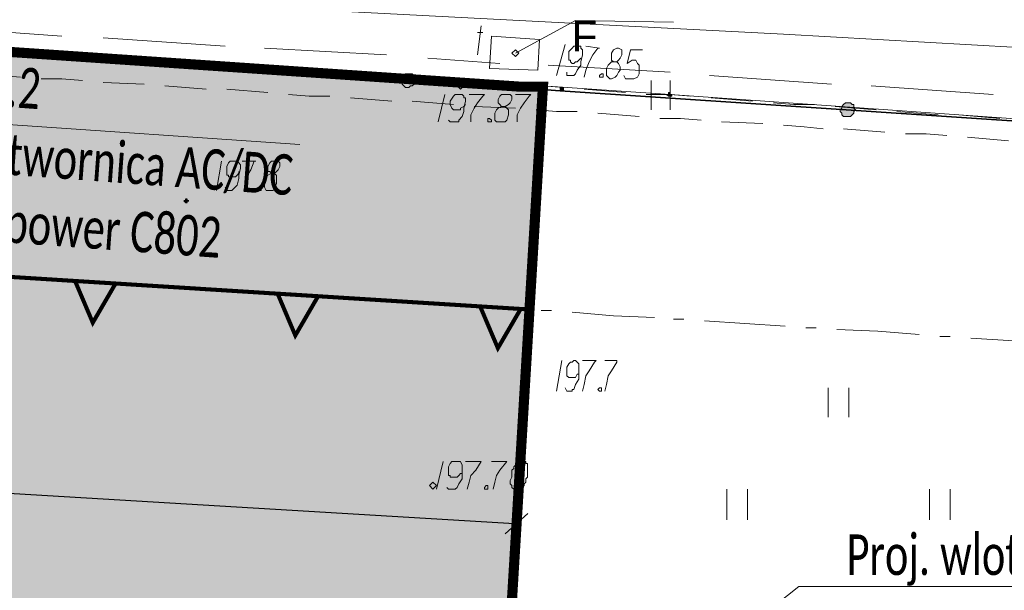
# Model space of a CAD drawing. Header units: metres. Extents: x 7431553 to 7432401, y 5544342 to 5544539.
# Tile 169 of 180: x 7432230 to 7432254, y 5544476 to 5544490. Entities that reach past the tile are written whole.
import ezdxf
from ezdxf import colors
from ezdxf.entities.mleader import LeaderData, LeaderLine
from ezdxf.lldxf.tags import DXFTag
from ezdxf.math import Vec2, Vec3

# ---------------------------------------------------------------- set-up
doc = ezdxf.new("R2010")
doc.units = ezdxf.units.M
doc.header["$MEASUREMENT"] = 0
for name, color, linetype, lineweight in [('BG-PR90-PB-PZT-PZT01_2026_04_14$0$MAPA DCP', 7, 'Continuous', 0), ('PRIMETECH_XREF', 7, 'Continuous', 5), ('PROHUBUS- OPISY WENTYLACJA', 7, 'Continuous', 13)]:
    doc.layers.add(name, color=color, linetype=linetype, lineweight=lineweight)
for name, color, linetype in [('BG-PR90-PB-PZT-PZT01_2026_04_14$0$OPISY', 7, 'Continuous'), ('BG-PR90-PB-PZT-PZT01_2026_04_14$0$Z-linie-rozgraniczajace', 216, 'Continuous'), ('BG-PR90-PB-PZT-PZT01_2026_04_14$0$Z-wymiarowanie', 43, 'Continuous'), ('BG-PR90-PB-PZT-PZT01_2026_04_14$0$Z_granica-inwestycji', 203, 'Continuous'), ('BG-PR90-PB-PZT-PZT01_2026_04_14$0$Z_granica-wlasnosci', 170, 'Continuous'), ('BG-PR90-PB-PZT-PZT01_2026_04_14$0$Z_szraf zielen', 72, 'Continuous')]:
    doc.layers.add(name, color=color, linetype=linetype)
doc.styles.add('BG-PR90-PB-PZT-PZT01_2026_04_14$0$Arial', font='arial.ttf')
doc.styles.add('BG-PR90-PB-PZT-PZT01_2026_04_14$0$Standard', font='txt')
doc.styles.add('DYN_DIM', font='ARIAL.TTF')
tags = doc.linetypes.add('BG-PR90-PB-PZT-PZT01_2026_04_14$0$DASHED', pattern=[0.75, 0.5, -0.25]).pattern_tags.tags
tags[6:7] = [DXFTag(74, 4), DXFTag(75, 0), DXFTag(340, '0'), DXFTag(46, 1.0), DXFTag(50, 0.0), DXFTag(44, 0.0), DXFTag(45, 0.0)]
tags[4:5] = [DXFTag(74, 4), DXFTag(75, 0), DXFTag(340, '0'), DXFTag(46, 1.0), DXFTag(50, 0.0), DXFTag(44, 0.0), DXFTag(45, 0.0)]
doc.dimstyles.new('BG-PR90-PB-PZT-PZT01_2026_04_14$0$1-500', dxfattribs={"dimtxt": 0.8, "dimasz": 0.05, "dimexe": 0.009, "dimexo": 0.003125, "dimgap": 0.25, "dimtad": 1, "dimzin": 0, "dimdsep": 46, "dimtxsty": 'BG-PR90-PB-PZT-PZT01_2026_04_14$0$Arial', "dimblk1": 'BG-PR90-PB-PZT-PZT01_2026_04_14$0$ST', "dimblk2": 'BG-PR90-PB-PZT-PZT01_2026_04_14$0$ST', "dimsah": 1, "dimcen": 0, "dimse1": 1, "dimse2": 1, "dimclrd": 256, "dimclre": 256, "dimclrt": 256, "dimadec": 0, "dimazin": 0, "dimtfac": 1, "dimtdec": 0, "dimtix": 1, "dimtofl": 0, "dimtmove": 2, "dimatfit": 3, "dimldrblk": 'BG-PR90-PB-PZT-PZT01_2026_04_14$0$ST', "dimfxl": 1, "dimtolj": 1, "dimtzin": 0, "dimlwd": -1, "dimlwe": -1, "dimarcsym": 0})
doc.dimstyles.new('BG-PR90-PB-PZT-PZT01_2026_04_14$0$Standard', dxfattribs={"dimtxt": 0.18, "dimasz": 0.18, "dimexe": 0.18, "dimexo": 0.0625, "dimgap": 0.09, "dimtad": 0, "dimtih": 1, "dimtoh": 1, "dimdec": 4, "dimzin": 0, "dimdsep": 46, "dimtxsty": 'BG-PR90-PB-PZT-PZT01_2026_04_14$0$Standard', "dimcen": 0.09, "dimadec": 0, "dimazin": 0, "dimtfac": 1, "dimtdec": 4, "dimtofl": 0, "dimtmove": 0, "dimatfit": 3, "dimfxl": 1, "dimtolj": 1, "dimtzin": 0, "dimarcsym": 0})

# ---------------------------------------------------------------- blocks, each defined once
blk = doc.blocks.new('_$0$_None')
blk = doc.blocks.new('BG-PR90-PB-PZT-PZT01_2026_04_14$0$ergwrwtywretywrty')
at = {"layer": 'BG-PR90-PB-PZT-PZT01_2026_04_14$0$Z-linie-rozgraniczajace', "color": 140, "linetype": 'BG-PR90-PB-PZT-PZT01_2026_04_14$0$DASHED', "ltscale": 2, "true_color": 0x07bff7, "const_width": 0.1}
blk.add_lwpolyline([(60.639, -3.088), (-32.039, 3.163)], dxfattribs=at)
for points in [[(49.887, -3.365), (50.453, -2.401), (49.455, -2.334), (49.887, -3.365)], [(54.875, -3.702), (55.441, -2.737), (54.444, -2.67), (54.875, -3.702)], [(59.864, -4.038), (60.43, -3.074), (59.432, -3.007), (59.864, -4.038)]]:
    blk.add_lwpolyline(points, close=True, dxfattribs=at)
blk = doc.blocks.new('BG-PR90-PB-PZT-PZT01_2026_04_14$0$Naddrwiną2025_v2klauzulap')
at = {"layer": 'BG-PR90-PB-PZT-PZT01_2026_04_14$0$MAPA DCP', "linetype": 'Continuous', "lineweight": 0, "transparency": 33554559}
for points in [[(7431674.452, 5544665.016), (7431674.41, 5544664.974), (7431674.325, 5544664.974), (7431674.325, 5544664.931), (7431674.283, 5544664.889), (7431674.283, 5544664.847), (7431674.283, 5544664.804), (7431674.283, 5544664.762), (7431674.325, 5544664.72), (7431674.367, 5544664.677), (7431674.41, 5544664.677), (7431674.452, 5544664.635), (7431674.494, 5544664.635), (7431674.537, 5544664.677), (7431674.579, 5544664.677), (7431674.621, 5544664.72), (7431674.621, 5544664.762), (7431674.621, 5544664.804), (7431674.621, 5544664.847), (7431674.621, 5544664.889), (7431674.579, 5544664.931), (7431674.537, 5544664.974), (7431674.494, 5544664.974), (7431674.494, 5544664.974)], [(7431674.113, 5544660.444), (7431674.113, 5544660.444), (7431674.113, 5544660.444), (7431674.113, 5544660.444), (7431674.113, 5544660.486), (7431674.071, 5544660.486), (7431674.071, 5544660.486), (7431674.071, 5544660.444), (7431674.029, 5544660.444), (7431674.029, 5544660.444), (7431674.029, 5544660.444), (7431674.029, 5544660.402), (7431674.029, 5544660.402), (7431674.071, 5544660.402), (7431674.071, 5544660.402), (7431674.071, 5544660.359), (7431674.113, 5544660.402), (7431674.113, 5544660.402), (7431674.113, 5544660.402), (7431674.113, 5544660.402), (7431674.113, 5544660.402)], [(7431673.944, 5544657.735), (7431673.944, 5544657.735), (7431673.944, 5544657.735), (7431673.944, 5544657.735), (7431673.986, 5544657.777), (7431673.986, 5544657.777), (7431673.986, 5544657.777), (7431673.986, 5544657.777), (7431673.986, 5544657.819), (7431673.944, 5544657.819), (7431673.944, 5544657.819), (7431673.944, 5544657.819), (7431673.944, 5544657.819), (7431673.902, 5544657.819), (7431673.902, 5544657.819), (7431673.902, 5544657.819), (7431673.902, 5544657.819), (7431673.902, 5544657.777), (7431673.902, 5544657.777), (7431673.902, 5544657.777), (7431673.902, 5544657.777), (7431673.902, 5544657.735), (7431673.902, 5544657.735), (7431673.902, 5544657.735), (7431673.902, 5544657.735)], [(7431673.902, 5544657.311), (7431673.902, 5544657.311), (7431673.902, 5544657.311), (7431673.902, 5544657.311), (7431673.902, 5544657.354), (7431673.859, 5544657.354), (7431673.859, 5544657.354), (7431673.859, 5544657.311), (7431673.817, 5544657.311), (7431673.817, 5544657.311), (7431673.817, 5544657.311), (7431673.817, 5544657.269), (7431673.817, 5544657.269), (7431673.859, 5544657.269), (7431673.859, 5544657.269), (7431673.859, 5544657.269), (7431673.902, 5544657.269), (7431673.902, 5544657.269), (7431673.902, 5544657.269), (7431673.902, 5544657.269), (7431673.902, 5544657.269)], [(7431681.649, 5544656.846), (7431681.649, 5544656.846), (7431681.691, 5544656.846), (7431681.691, 5544656.846), (7431681.691, 5544656.888), (7431681.691, 5544656.888), (7431681.691, 5544656.888), (7431681.691, 5544656.888), (7431681.691, 5544656.93), (7431681.691, 5544656.93), (7431681.691, 5544656.93), (7431681.649, 5544656.93), (7431681.649, 5544656.93), (7431681.649, 5544656.93), (7431681.649, 5544656.93), (7431681.606, 5544656.93), (7431681.606, 5544656.93), (7431681.606, 5544656.888), (7431681.606, 5544656.888), (7431681.606, 5544656.888), (7431681.606, 5544656.888), (7431681.606, 5544656.846)], [(7431673.732, 5544654.179), (7431673.69, 5544654.136), (7431673.605, 5544654.136), (7431673.563, 5544654.094), (7431673.563, 5544654.052), (7431673.563, 5544654.009), (7431673.563, 5544653.967), (7431673.563, 5544653.925), (7431673.605, 5544653.882), (7431673.605, 5544653.84), (7431673.648, 5544653.84), (7431673.69, 5544653.798), (7431673.732, 5544653.798), (7431673.775, 5544653.84), (7431673.817, 5544653.84), (7431673.859, 5544653.882), (7431673.902, 5544653.925), (7431673.902, 5544653.967), (7431673.902, 5544654.009), (7431673.859, 5544654.052), (7431673.859, 5544654.094), (7431673.817, 5544654.136), (7431673.775, 5544654.136), (7431673.775, 5544654.136)], [(7431676.696, 5544648.464), (7431676.696, 5544648.464), (7431676.738, 5544648.506), (7431676.738, 5544648.506), (7431676.738, 5544648.506), (7431676.738, 5544648.506), (7431676.738, 5544648.506), (7431676.738, 5544648.548), (7431676.738, 5544648.548), (7431676.738, 5544648.548), (7431676.738, 5544648.548), (7431676.696, 5544648.548), (7431676.696, 5544648.591), (7431676.696, 5544648.548), (7431676.696, 5544648.548), (7431676.653, 5544648.548), (7431676.653, 5544648.548), (7431676.653, 5544648.548), (7431676.653, 5544648.506), (7431676.653, 5544648.506), (7431676.653, 5544648.506), (7431676.653, 5544648.506), (7431676.696, 5544648.506)], [(7431673.224, 5544646.728), (7431673.224, 5544646.77), (7431673.182, 5544646.77), (7431673.182, 5544646.77), (7431673.182, 5544646.77), (7431673.182, 5544646.77), (7431673.14, 5544646.77), (7431673.14, 5544646.77), (7431673.14, 5544646.77), (7431673.14, 5544646.77), (7431673.097, 5544646.728), (7431673.14, 5544646.728), (7431673.14, 5544646.728), (7431673.14, 5544646.728), (7431673.14, 5544646.686), (7431673.182, 5544646.686), (7431673.182, 5544646.686), (7431673.182, 5544646.728), (7431673.182, 5544646.728)]]:
    blk.add_hatch(color=256, dxfattribs=at).paths.add_polyline_path(points)
at = {"layer": 'BG-PR90-PB-PZT-PZT01_2026_04_14$0$MAPA DCP', "linetype": 'Continuous', "lineweight": 18, "transparency": 33554687}
for points in [[(7431647.782, 5544690.374), (7431650.83, 5544686.987), (7431669.838, 5544671.027), (7431674.706, 5544669.419), (7431674.071, 5544660.444), (7431673.859, 5544657.311), (7431673.182, 5544646.728), (7431669.795, 5544596.859), (7431670.727, 5544580.519), (7431669.541, 5544576.582), (7431663.784, 5544577.725), (7431638.977, 5544582.635), (7431654.894, 5544603.76), (7431656.037, 5544608.713), (7431647.147, 5544632.165), (7431642.49, 5544637.711), (7431645.919, 5544688.426), (7431646.046, 5544690.585)], [(7431735.454, 5544677.504), (7431734.904, 5544669.292), (7431734.65, 5544665.312), (7431734.057, 5544656.295), (7431726.988, 5544656.761), (7431726.818, 5544654.094), (7431673.859, 5544657.311), (7431674.071, 5544660.444), (7431674.706, 5544669.419), (7431675.002, 5544673.694), (7431675.807, 5544686.098)], [(7431684.57, 5544667.344), (7431683.808, 5544667.344)], [(7431683.808, 5544666.836), (7431684.57, 5544666.836)], [(7431682.03, 5544664.847), (7431681.31, 5544664.847)], [(7431681.31, 5544664.339), (7431682.03, 5544664.339)], [(7431684.57, 5544662.349), (7431683.808, 5544662.349)], [(7431683.808, 5544661.841), (7431684.57, 5544661.841)], [(7431674.452, 5544660.444), (7431673.732, 5544660.444)], [(7431673.732, 5544659.978), (7431674.452, 5544659.978)]]:
    blk.add_lwpolyline(points, dxfattribs=at)
at = {"layer": 'BG-PR90-PB-PZT-PZT01_2026_04_14$0$MAPA DCP', "color": 1, "linetype": 'Continuous', "lineweight": 18, "transparency": 33554687}
blk.add_lwpolyline([(7431635.971, 5544534.926), (7431643.803, 5544535.137), (7431645.115, 5544536.238), (7431659.889, 5544534.375), (7431661.202, 5544534.079), (7431662.218, 5544548.218), (7431665.435, 5544548.049), (7431666.747, 5544564.686), (7431668.483, 5544589.07), (7431669.626, 5544612.226), (7431671.362, 5544639.743), (7431672.589, 5544663.238), (7431673.902, 5544686.394)], dxfattribs=at)
at = {"layer": 'BG-PR90-PB-PZT-PZT01_2026_04_14$0$MAPA DCP', "linetype": 'Continuous', "lineweight": 35, "transparency": 33554687}
blk.add_lwpolyline([(7431675.891, 5544686.056), (7431675.426, 5544679.367), (7431673.986, 5544657.735), (7431673.436, 5544650.199), (7431672.547, 5544638.05), (7431671.192, 5544617.476), (7431670.303, 5544603.463), (7431669.753, 5544595.886), (7431670.769, 5544579.841), (7431669.541, 5544577.471), (7431668.398, 5544574.973), (7431667.594, 5544564.178), (7431667.298, 5544558.886), (7431666.917, 5544553.764), (7431666.324, 5544544.197), (7431665.393, 5544531.878), (7431673.817, 5544524.3), (7431682.199, 5544516.722)], dxfattribs=at)
at = {"layer": 'BG-PR90-PB-PZT-PZT01_2026_04_14$0$MAPA DCP', "color": 4, "linetype": 'Continuous', "lineweight": 18, "transparency": 33554687}
for points in [[(7431680.209, 5544669.842), (7431680.082, 5544667.852)], [(7431675.129, 5544667.768), (7431675.214, 5544668.784)], [(7431680.04, 5544667.344), (7431680.04, 5544667.09)], [(7431675.045, 5544666.244), (7431675.045, 5544666.752), (7431675.087, 5544667.26)], [(7431679.998, 5544666.582), (7431679.913, 5544665.566), (7431679.871, 5544664.55)], [(7431674.918, 5544664.72), (7431675.002, 5544665.736)], [(7431674.833, 5544663.238), (7431674.875, 5544663.746), (7431674.918, 5544664.212)], [(7431679.828, 5544664.042), (7431679.828, 5544663.788)], [(7431679.786, 5544663.28), (7431679.659, 5544661.291)], [(7431674.748, 5544661.714), (7431674.791, 5544662.73)], [(7431674.664, 5544660.19), (7431674.664, 5544660.698), (7431674.706, 5544661.206)], [(7431679.617, 5544660.783), (7431679.617, 5544660.529)], [(7431679.574, 5544660.063), (7431679.532, 5544659.047), (7431679.447, 5544658.031)], [(7431674.537, 5544658.666), (7431674.621, 5544659.682)], [(7431674.452, 5544657.142), (7431674.494, 5544657.65), (7431674.494, 5544658.158)], [(7431679.405, 5544657.523), (7431679.405, 5544657.269)], [(7431674.367, 5544655.618), (7431674.41, 5544656.634)], [(7431679.363, 5544656.761), (7431679.236, 5544654.771)], [(7431674.24, 5544654.094), (7431674.283, 5544654.602), (7431674.325, 5544655.11)], [(7431679.236, 5544654.263), (7431679.193, 5544654.009)], [(7431674.156, 5544652.57), (7431674.24, 5544653.586)], [(7431679.151, 5544653.501), (7431679.109, 5544652.485), (7431679.024, 5544651.469)], [(7431674.071, 5544651.046), (7431674.113, 5544651.554), (7431674.113, 5544652.062)], [(7431679.024, 5544650.961), (7431678.982, 5544650.707)], [(7431673.944, 5544649.522), (7431674.029, 5544650.538)], [(7431678.982, 5544650.199), (7431678.855, 5544648.21)], [(7431673.859, 5544647.998), (7431673.902, 5544648.506), (7431673.944, 5544649.014)], [(7431678.812, 5544647.702), (7431678.77, 5544647.448)], [(7431673.775, 5544646.474), (7431673.817, 5544647.49)], [(7431678.77, 5544646.94), (7431678.685, 5544645.924), (7431678.643, 5544644.908)], [(7431673.69, 5544644.95), (7431673.69, 5544645.458), (7431673.732, 5544645.966)], [(7431673.563, 5544643.426), (7431673.648, 5544644.442)]]:
    blk.add_lwpolyline(points, dxfattribs=at)
at = {"layer": 'BG-PR90-PB-PZT-PZT01_2026_04_14$0$MAPA DCP', "color": 94, "linetype": 'Continuous', "lineweight": 18, "true_color": 0x009a00, "transparency": 33554687}
for points in [[(7431674.579, 5544667.556), (7431674.664, 5544668.572)], [(7431674.494, 5544666.032), (7431674.537, 5544666.54), (7431674.579, 5544667.048)], [(7431674.367, 5544664.508), (7431674.452, 5544665.524)], [(7431674.283, 5544662.984), (7431674.325, 5544663.492), (7431674.325, 5544664)], [(7431674.156, 5544661.46), (7431674.24, 5544662.476)], [(7431674.071, 5544659.851), (7431674.071, 5544660.359), (7431674.071, 5544660.444), (7431674.113, 5544660.952)], [(7431673.944, 5544658.327), (7431674.029, 5544659.343)], [(7431674.071, 5544657.269), (7431673.859, 5544657.311), (7431673.902, 5544657.819)], [(7431673.859, 5544657.311), (7431673.859, 5544656.803)], [(7431675.595, 5544657.184), (7431675.087, 5544657.227), (7431674.579, 5544657.227)], [(7431677.119, 5544657.1), (7431676.103, 5544657.142)], [(7431678.643, 5544657.015), (7431678.135, 5544657.015), (7431677.627, 5544657.057)], [(7431680.167, 5544656.888), (7431679.151, 5544656.973)], [(7431681.691, 5544656.803), (7431681.183, 5544656.846), (7431680.675, 5544656.888)], [(7431683.215, 5544656.719), (7431682.199, 5544656.803)], [(7431684.739, 5544656.634), (7431684.231, 5544656.676), (7431683.723, 5544656.676)], [(7431686.263, 5544656.549), (7431685.247, 5544656.592)], [(7431673.817, 5544656.295), (7431673.732, 5544655.279)], [(7431673.732, 5544654.771), (7431673.69, 5544654.263), (7431673.648, 5544653.755)], [(7431673.605, 5544653.247), (7431673.563, 5544652.231)], [(7431673.521, 5544651.723), (7431673.478, 5544651.215), (7431673.478, 5544650.707)], [(7431673.436, 5544650.199), (7431673.351, 5544649.183)], [(7431673.309, 5544648.675), (7431673.309, 5544648.167), (7431673.267, 5544647.659)], [(7431673.224, 5544647.151), (7431673.182, 5544646.728), (7431673.182, 5544646.22)], [(7431673.14, 5544645.712), (7431673.055, 5544644.696)]]:
    blk.add_lwpolyline(points, dxfattribs=at)
at = {"layer": 'BG-PR90-PB-PZT-PZT01_2026_04_14$0$MAPA DCP', "color": 30, "linetype": 'Continuous', "lineweight": 18, "true_color": 0xff6500, "transparency": 33554687}
for points in [[(7431673.859, 5544665.397), (7431674.071, 5544668.403)], [(7431673.605, 5544661.418), (7431673.817, 5544664.423)], [(7431673.351, 5544657.438), (7431673.521, 5544660.444)], [(7431673.182, 5544654.475), (7431673.309, 5544656.253)], [(7431673.097, 5544655.703), (7431672.378, 5544655.787)], [(7431672.547, 5544655.703), (7431672.547, 5544655.83)], [(7431672.928, 5544650.453), (7431673.097, 5544653.459)], [(7431672.674, 5544646.474), (7431672.886, 5544649.48)], [(7431672.42, 5544642.495), (7431672.632, 5544645.458)]]:
    blk.add_lwpolyline(points, dxfattribs=at)
at = {"layer": 'BG-PR90-PB-PZT-PZT01_2026_04_14$0$MAPA DCP', "linetype": 'Continuous', "lineweight": 0, "transparency": 33554687}
for points in [[(7431674.452, 5544665.016), (7431674.41, 5544664.974), (7431674.325, 5544664.974), (7431674.325, 5544664.931), (7431674.283, 5544664.889), (7431674.283, 5544664.847), (7431674.283, 5544664.804), (7431674.283, 5544664.762), (7431674.325, 5544664.72), (7431674.367, 5544664.677), (7431674.41, 5544664.677), (7431674.452, 5544664.635), (7431674.494, 5544664.635), (7431674.537, 5544664.677), (7431674.579, 5544664.677), (7431674.621, 5544664.72), (7431674.621, 5544664.762), (7431674.621, 5544664.804), (7431674.621, 5544664.847), (7431674.621, 5544664.889), (7431674.579, 5544664.931), (7431674.537, 5544664.974), (7431674.494, 5544664.974)], [(7431674.113, 5544660.444), (7431674.113, 5544660.444), (7431674.113, 5544660.444), (7431674.113, 5544660.444), (7431674.113, 5544660.486), (7431674.071, 5544660.486), (7431674.071, 5544660.486), (7431674.071, 5544660.444), (7431674.029, 5544660.444), (7431674.029, 5544660.444), (7431674.029, 5544660.444), (7431674.029, 5544660.402), (7431674.029, 5544660.402), (7431674.071, 5544660.402), (7431674.071, 5544660.402), (7431674.071, 5544660.359), (7431674.113, 5544660.402), (7431674.113, 5544660.402), (7431674.113, 5544660.402), (7431674.113, 5544660.402)], [(7431673.944, 5544657.735), (7431673.944, 5544657.735), (7431673.944, 5544657.735), (7431673.944, 5544657.735), (7431673.986, 5544657.777), (7431673.986, 5544657.777), (7431673.986, 5544657.777), (7431673.986, 5544657.777), (7431673.986, 5544657.819), (7431673.944, 5544657.819), (7431673.944, 5544657.819), (7431673.944, 5544657.819), (7431673.944, 5544657.819), (7431673.902, 5544657.819), (7431673.902, 5544657.819), (7431673.902, 5544657.819), (7431673.902, 5544657.819), (7431673.902, 5544657.777), (7431673.902, 5544657.777), (7431673.902, 5544657.777), (7431673.902, 5544657.777), (7431673.902, 5544657.735), (7431673.902, 5544657.735), (7431673.902, 5544657.735)], [(7431673.902, 5544657.311), (7431673.902, 5544657.311), (7431673.902, 5544657.311), (7431673.902, 5544657.311), (7431673.902, 5544657.354), (7431673.859, 5544657.354), (7431673.859, 5544657.354), (7431673.859, 5544657.311), (7431673.817, 5544657.311), (7431673.817, 5544657.311), (7431673.817, 5544657.311), (7431673.817, 5544657.269), (7431673.817, 5544657.269), (7431673.859, 5544657.269), (7431673.859, 5544657.269), (7431673.859, 5544657.269), (7431673.902, 5544657.269), (7431673.902, 5544657.269), (7431673.902, 5544657.269), (7431673.902, 5544657.269)], [(7431681.649, 5544656.846), (7431681.649, 5544656.846), (7431681.691, 5544656.846), (7431681.691, 5544656.846), (7431681.691, 5544656.888), (7431681.691, 5544656.888), (7431681.691, 5544656.888), (7431681.691, 5544656.888), (7431681.691, 5544656.93), (7431681.691, 5544656.93), (7431681.691, 5544656.93), (7431681.649, 5544656.93), (7431681.649, 5544656.93), (7431681.649, 5544656.93), (7431681.649, 5544656.93), (7431681.606, 5544656.93), (7431681.606, 5544656.93), (7431681.606, 5544656.888), (7431681.606, 5544656.888), (7431681.606, 5544656.888), (7431681.606, 5544656.888), (7431681.606, 5544656.846), (7431681.649, 5544656.846)], [(7431673.732, 5544654.179), (7431673.69, 5544654.136), (7431673.605, 5544654.136), (7431673.563, 5544654.094), (7431673.563, 5544654.052), (7431673.563, 5544654.009), (7431673.563, 5544653.967), (7431673.563, 5544653.925), (7431673.605, 5544653.882), (7431673.605, 5544653.84), (7431673.648, 5544653.84), (7431673.69, 5544653.798), (7431673.732, 5544653.798), (7431673.775, 5544653.84), (7431673.817, 5544653.84), (7431673.859, 5544653.882), (7431673.902, 5544653.925), (7431673.902, 5544653.967), (7431673.902, 5544654.009), (7431673.859, 5544654.052), (7431673.859, 5544654.094), (7431673.817, 5544654.136), (7431673.775, 5544654.136)], [(7431676.696, 5544648.464), (7431676.696, 5544648.464), (7431676.738, 5544648.506), (7431676.738, 5544648.506), (7431676.738, 5544648.506), (7431676.738, 5544648.506), (7431676.738, 5544648.506), (7431676.738, 5544648.548), (7431676.738, 5544648.548), (7431676.738, 5544648.548), (7431676.738, 5544648.548), (7431676.696, 5544648.548), (7431676.696, 5544648.591), (7431676.696, 5544648.548), (7431676.696, 5544648.548), (7431676.653, 5544648.548), (7431676.653, 5544648.548), (7431676.653, 5544648.548), (7431676.653, 5544648.506), (7431676.653, 5544648.506), (7431676.653, 5544648.506), (7431676.653, 5544648.506), (7431676.696, 5544648.506)], [(7431673.224, 5544646.728), (7431673.224, 5544646.77), (7431673.182, 5544646.77), (7431673.182, 5544646.77), (7431673.182, 5544646.77), (7431673.182, 5544646.77), (7431673.14, 5544646.77), (7431673.14, 5544646.77), (7431673.14, 5544646.77), (7431673.14, 5544646.77), (7431673.097, 5544646.728), (7431673.14, 5544646.728), (7431673.14, 5544646.728), (7431673.14, 5544646.728), (7431673.14, 5544646.686), (7431673.182, 5544646.686), (7431673.182, 5544646.686), (7431673.182, 5544646.728), (7431673.182, 5544646.728)]]:
    blk.add_lwpolyline(points, close=True, dxfattribs=at)
at = {"layer": 'BG-PR90-PB-PZT-PZT01_2026_04_14$0$MAPA DCP', "color": 30, "linetype": 'Continuous', "lineweight": 9, "true_color": 0xff6500, "transparency": 33554687}
blk.add_lwpolyline([(7431673.055, 5544656.634), (7431672.251, 5544658.116), (7431672.293, 5544660.529)], dxfattribs=at)
at = {"layer": 'BG-PR90-PB-PZT-PZT01_2026_04_14$0$MAPA DCP', "linetype": 'Continuous', "lineweight": 9, "transparency": 33554687}
for points in [[(7431672.97, 5544659.767), (7431672.97, 5544659.47), (7431673.309, 5544659.386), (7431673.224, 5544659.513), (7431673.224, 5544659.597), (7431673.309, 5544659.64), (7431673.351, 5544659.682), (7431673.436, 5544659.682), (7431673.563, 5544659.682), (7431673.648, 5544659.64), (7431673.69, 5544659.555), (7431673.69, 5544659.47), (7431673.69, 5544659.386), (7431673.69, 5544659.343), (7431673.605, 5544659.301)], [(7431673.267, 5544659.047), (7431673.267, 5544659.132), (7431673.224, 5544659.174), (7431673.182, 5544659.216), (7431673.097, 5544659.259), (7431673.013, 5544659.259), (7431672.97, 5544659.259), (7431672.928, 5544659.174), (7431672.928, 5544659.132), (7431672.97, 5544659.047), (7431673.055, 5544659.005), (7431673.097, 5544659.005), (7431673.182, 5544659.005), (7431673.224, 5544659.005), (7431673.267, 5544659.047), (7431673.267, 5544659.005), (7431673.351, 5544658.92), (7431673.436, 5544658.878), (7431673.478, 5544658.878), (7431673.605, 5544658.878), (7431673.648, 5544658.92), (7431673.69, 5544658.962), (7431673.69, 5544659.005), (7431673.648, 5544659.089), (7431673.605, 5544659.132), (7431673.521, 5544659.174), (7431673.478, 5544659.216), (7431673.394, 5544659.216), (7431673.309, 5544659.174), (7431673.267, 5544659.132)], [(7431680.633, 5544658.835), (7431680.633, 5544659.132), (7431680.675, 5544659.132), (7431680.887, 5544659.005), (7431681.014, 5544658.92), (7431681.225, 5544658.878), (7431681.395, 5544658.835)], [(7431672.886, 5544658.37), (7431672.928, 5544658.708), (7431672.928, 5544658.666), (7431673.097, 5544658.539), (7431673.267, 5544658.454), (7431673.478, 5544658.37), (7431673.648, 5544658.327)], [(7431680.633, 5544658.285), (7431680.633, 5544658.624), (7431680.675, 5544658.581), (7431680.887, 5544658.454), (7431681.014, 5544658.37), (7431681.225, 5544658.327), (7431681.395, 5544658.285)], [(7431673.521, 5544657.904), (7431673.605, 5544657.904), (7431673.605, 5544658.073), (7431673.563, 5544658.116), (7431673.478, 5544658.158), (7431673.351, 5544658.243), (7431673.267, 5544658.243), (7431673.097, 5544658.285), (7431673.013, 5544658.285), (7431672.97, 5544658.285), (7431672.928, 5544658.243), (7431672.886, 5544658.243), (7431672.886, 5544658.2), (7431672.886, 5544658.116), (7431672.886, 5544658.073), (7431672.928, 5544658.031), (7431673.013, 5544657.946), (7431673.097, 5544657.946), (7431673.14, 5544657.946), (7431673.224, 5544657.946), (7431673.224, 5544657.989), (7431673.267, 5544657.989), (7431673.309, 5544658.031), (7431673.309, 5544658.073), (7431673.267, 5544658.116), (7431673.267, 5544658.158), (7431673.224, 5544658.2), (7431673.182, 5544658.243)], [(7431681.31, 5544657.862), (7431681.395, 5544657.904), (7431681.395, 5544658.031), (7431681.352, 5544658.031), (7431681.352, 5544658.073), (7431681.225, 5544658.116), (7431681.098, 5544658.2), (7431681.014, 5544658.2), (7431680.844, 5544658.2), (7431680.76, 5544658.2), (7431680.717, 5544658.2), (7431680.675, 5544658.158), (7431680.633, 5544658.116), (7431680.633, 5544658.073), (7431680.675, 5544658.031), (7431680.675, 5544657.989), (7431680.717, 5544657.946), (7431680.802, 5544657.904), (7431680.887, 5544657.904), (7431680.929, 5544657.904), (7431681.014, 5544657.904), (7431681.056, 5544657.946), (7431681.056, 5544657.989), (7431681.056, 5544658.031), (7431681.056, 5544658.073), (7431681.056, 5544658.116), (7431680.971, 5544658.158), (7431680.971, 5544658.2), (7431680.929, 5544658.2)], [(7431672.843, 5544657.862), (7431673.605, 5544657.65)], [(7431680.633, 5544657.777), (7431681.395, 5544657.65)], [(7431674.071, 5544656.634), (7431674.071, 5544657.015), (7431674.113, 5544656.973), (7431674.283, 5544656.846), (7431674.41, 5544656.761), (7431674.579, 5544656.676), (7431674.748, 5544656.676)], [(7431674.367, 5544656.295), (7431674.367, 5544656.38), (7431674.325, 5544656.465), (7431674.283, 5544656.507), (7431674.198, 5544656.549), (7431674.113, 5544656.549), (7431674.071, 5544656.507), (7431674.071, 5544656.422), (7431674.071, 5544656.38), (7431674.071, 5544656.295), (7431674.113, 5544656.253), (7431674.198, 5544656.211), (7431674.24, 5544656.211), (7431674.283, 5544656.211), (7431674.325, 5544656.253), (7431674.367, 5544656.295), (7431674.41, 5544656.211), (7431674.452, 5544656.168), (7431674.537, 5544656.126), (7431674.579, 5544656.126), (7431674.706, 5544656.126), (7431674.748, 5544656.168), (7431674.748, 5544656.211), (7431674.748, 5544656.295), (7431674.748, 5544656.38), (7431674.706, 5544656.422), (7431674.579, 5544656.465), (7431674.537, 5544656.465), (7431674.452, 5544656.465), (7431674.41, 5544656.422), (7431674.367, 5544656.38)], [(7431683.13, 5544656.041), (7431683.13, 5544656.422), (7431683.342, 5544656.253), (7431683.469, 5544656.168), (7431683.638, 5544656.126), (7431683.808, 5544656.084)], [(7431674.071, 5544655.491), (7431674.071, 5544655.872), (7431674.113, 5544655.83), (7431674.283, 5544655.703), (7431674.41, 5544655.618), (7431674.579, 5544655.533), (7431674.748, 5544655.533)], [(7431683.13, 5544655.406), (7431683.13, 5544655.787), (7431683.342, 5544655.66), (7431683.469, 5544655.533), (7431683.638, 5544655.491), (7431683.808, 5544655.449)], [(7431674.706, 5544654.983), (7431674.748, 5544655.025), (7431674.748, 5544655.237), (7431674.706, 5544655.237), (7431674.621, 5544655.322), (7431674.494, 5544655.364), (7431674.41, 5544655.364), (7431674.24, 5544655.406), (7431674.156, 5544655.406), (7431674.156, 5544655.364), (7431674.113, 5544655.364), (7431674.071, 5544655.322), (7431674.071, 5544655.279), (7431674.071, 5544655.237), (7431674.071, 5544655.195), (7431674.071, 5544655.152), (7431674.113, 5544655.11), (7431674.24, 5544655.025), (7431674.283, 5544655.025), (7431674.325, 5544655.025), (7431674.41, 5544655.068), (7431674.452, 5544655.11), (7431674.452, 5544655.152), (7431674.452, 5544655.195), (7431674.452, 5544655.279), (7431674.41, 5544655.279), (7431674.367, 5544655.364), (7431674.325, 5544655.406)], [(7431683.765, 5544654.941), (7431683.808, 5544654.983), (7431683.808, 5544655.152), (7431683.765, 5544655.195), (7431683.681, 5544655.237), (7431683.554, 5544655.322), (7431683.469, 5544655.322), (7431683.3, 5544655.322), (7431683.215, 5544655.322), (7431683.13, 5544655.279), (7431683.13, 5544655.237), (7431683.13, 5544655.152), (7431683.13, 5544655.11), (7431683.13, 5544655.068), (7431683.173, 5544655.025), (7431683.257, 5544654.983), (7431683.342, 5544654.983), (7431683.384, 5544654.983), (7431683.469, 5544654.983), (7431683.469, 5544655.025), (7431683.511, 5544655.025), (7431683.511, 5544655.11), (7431683.511, 5544655.152), (7431683.511, 5544655.195), (7431683.469, 5544655.237), (7431683.427, 5544655.279), (7431683.427, 5544655.322), (7431683.384, 5544655.322)], [(7431674.071, 5544654.898), (7431674.748, 5544654.729)], [(7431683.13, 5544654.856), (7431683.808, 5544654.687)], [(7431676.018, 5544650.623), (7431676.018, 5544650.707), (7431675.976, 5544650.75), (7431675.934, 5544650.792), (7431675.849, 5544650.834), (7431675.764, 5544650.834), (7431675.722, 5544650.792), (7431675.722, 5544650.707), (7431675.722, 5544650.665), (7431675.722, 5544650.623), (7431675.764, 5544650.58), (7431675.849, 5544650.538), (7431675.976, 5544650.538), (7431675.976, 5544650.58), (7431676.018, 5544650.623), (7431676.061, 5544650.538), (7431676.145, 5544650.496), (7431676.23, 5544650.453), (7431676.272, 5544650.453), (7431676.357, 5544650.453), (7431676.442, 5544650.496), (7431676.442, 5544650.538), (7431676.442, 5544650.58), (7431676.442, 5544650.665), (7431676.357, 5544650.707), (7431676.272, 5544650.75), (7431676.23, 5544650.75), (7431676.145, 5544650.75), (7431676.061, 5544650.75), (7431676.018, 5544650.665)], [(7431675.722, 5544649.903), (7431675.722, 5544650.242), (7431675.722, 5544650.199), (7431675.934, 5544650.115), (7431676.061, 5544650.03), (7431676.272, 5544649.988), (7431676.442, 5544649.945)], [(7431676.357, 5544649.48), (7431676.442, 5544649.522), (7431676.442, 5544649.649), (7431676.399, 5544649.691), (7431676.315, 5544649.776), (7431676.145, 5544649.818), (7431676.061, 5544649.818), (7431675.891, 5544649.861), (7431675.807, 5544649.861), (7431675.764, 5544649.818), (7431675.722, 5544649.776), (7431675.722, 5544649.734), (7431675.722, 5544649.691), (7431675.722, 5544649.649), (7431675.722, 5544649.607), (7431675.764, 5544649.564), (7431675.849, 5544649.522), (7431675.934, 5544649.522), (7431675.976, 5544649.522), (7431676.061, 5544649.522), (7431676.061, 5544649.564), (7431676.103, 5544649.564), (7431676.103, 5544649.649), (7431676.103, 5544649.691), (7431676.103, 5544649.734), (7431676.061, 5544649.776), (7431676.018, 5544649.818), (7431675.976, 5544649.818)], [(7431675.722, 5544649.395), (7431676.442, 5544649.268)]]:
    blk.add_lwpolyline(points, dxfattribs=at)
for points in [[(7431673.563, 5544658.751), (7431673.563, 5544658.793), (7431673.648, 5544658.793), (7431673.648, 5544658.708), (7431673.605, 5544658.708)], [(7431681.31, 5544658.708), (7431681.31, 5544658.751), (7431681.395, 5544658.751), (7431681.395, 5544658.708), (7431681.352, 5544658.666)], [(7431683.13, 5544656.803), (7431683.13, 5544656.719), (7431683.173, 5544656.676), (7431683.215, 5544656.634), (7431683.257, 5544656.592), (7431683.3, 5544656.592), (7431683.342, 5544656.549), (7431683.384, 5544656.549), (7431683.427, 5544656.549), (7431683.511, 5544656.549), (7431683.596, 5544656.507), (7431683.638, 5544656.507), (7431683.681, 5544656.507), (7431683.723, 5544656.549), (7431683.765, 5544656.549), (7431683.808, 5544656.592), (7431683.808, 5544656.634), (7431683.808, 5544656.676), (7431683.808, 5544656.719), (7431683.808, 5544656.761), (7431683.765, 5544656.803), (7431683.723, 5544656.846), (7431683.681, 5544656.846), (7431683.638, 5544656.888), (7431683.596, 5544656.888), (7431683.554, 5544656.888), (7431683.511, 5544656.93), (7431683.427, 5544656.93), (7431683.384, 5544656.93), (7431683.342, 5544656.93), (7431683.3, 5544656.93), (7431683.257, 5544656.93), (7431683.215, 5544656.93), (7431683.173, 5544656.93), (7431683.173, 5544656.888), (7431683.13, 5544656.888), (7431683.13, 5544656.846)], [(7431674.664, 5544655.999), (7431674.706, 5544656.041), (7431674.748, 5544656.041), (7431674.748, 5544655.957), (7431674.706, 5544655.957), (7431674.664, 5544655.957)], [(7431683.723, 5544655.914), (7431683.723, 5544655.957), (7431683.808, 5544655.957), (7431683.808, 5544655.872), (7431683.765, 5544655.872)], [(7431676.357, 5544650.326), (7431676.357, 5544650.369), (7431676.442, 5544650.369), (7431676.442, 5544650.326), (7431676.399, 5544650.326)]]:
    blk.add_lwpolyline(points, close=True, dxfattribs=at)
at = {"layer": 'BG-PR90-PB-PZT-PZT01_2026_04_14$0$MAPA DCP', "linetype": 'Continuous', "lineweight": 18, "transparency": 33554687}
for points in [[(7431673.859, 5544657.311), (7431726.818, 5544654.094), (7431721.188, 5544574.846), (7431714.161, 5544575.396), (7431713.187, 5544561.426), (7431668.61, 5544564.601), (7431669.033, 5544570.486), (7431669.541, 5544576.582), (7431670.727, 5544580.519), (7431669.795, 5544596.859), (7431673.182, 5544646.728)], [(7431673.055, 5544656.719), (7431672.97, 5544656.634), (7431673.055, 5544656.549), (7431673.14, 5544656.634)], [(7431673.859, 5544655.364), (7431673.775, 5544655.279), (7431673.859, 5544655.195), (7431673.944, 5544655.279)], [(7431683.723, 5544654.687), (7431683.638, 5544654.602), (7431683.723, 5544654.517), (7431683.808, 5544654.602)]]:
    blk.add_lwpolyline(points, close=True, dxfattribs=at)
at = {"layer": 'BG-PR90-PB-PZT-PZT01_2026_04_14$0$MAPA DCP', "color": 30, "linetype": 'Continuous', "lineweight": 18, "true_color": 0xff6500, "transparency": 33554687}
blk.add_lwpolyline([(7431672.632, 5544656.041), (7431672.716, 5544657.227), (7431673.478, 5544657.184), (7431673.436, 5544655.999)], close=True, dxfattribs=at)
at = {"layer": 'BG-PR90-PB-PZT-PZT01_2026_04_14$0$MAPA DCP', "linetype": 'Continuous', "lineweight": -3, "transparency": 33554687}
blk.add_lwpolyline([(7431676.696, 5544648.464), (7431676.696, 5544648.464), (7431676.738, 5544648.506), (7431676.738, 5544648.506), (7431676.738, 5544648.506), (7431676.738, 5544648.506), (7431676.738, 5544648.506), (7431676.738, 5544648.548), (7431676.738, 5544648.548), (7431676.738, 5544648.548), (7431676.738, 5544648.548), (7431676.696, 5544648.548), (7431676.696, 5544648.591), (7431676.696, 5544648.548), (7431676.696, 5544648.548), (7431676.653, 5544648.548), (7431676.653, 5544648.548), (7431676.653, 5544648.548), (7431676.653, 5544648.506), (7431676.653, 5544648.506), (7431676.653, 5544648.506), (7431676.653, 5544648.506), (7431676.696, 5544648.506)], close=True, dxfattribs=at)
at = {"layer": 'BG-PR90-PB-PZT-PZT01_2026_04_14$0$MAPA DCP', "linetype": 'Continuous', "lineweight": 0, "transparency": 33554495}
blk.add_lwpolyline([(7431676.696, 5544648.591), (7431676.696, 5544648.548)], dxfattribs=at)
blk = doc.blocks.new('BG-PR90-PB-PZT-PZT01_2026_04_14$0$ST')
at = {"color": 8}
blk.add_line((0, 10), (0, -10), dxfattribs=at)
blk.add_line((-5.3, -5.3), (5.3, 5.3))
blk = doc.blocks.new('*D12061')
at = {"layer": 'BG-PR90-PB-PZT-PZT01_2026_04_14$0$Z-wymiarowanie'}
blk.add_line((7431805.608, 5544479.9), (7431842.4, 5544477.683), dxfattribs=at)
at = {"layer": 'Defpoints', "color": 0, "linetype": 'Continuous', "lineweight": 100}
for p in [(7431805.558, 5544479.903), (7431842.45, 5544477.679), (7431842.367, 5544476.295)]:
    blk.add_point(p, dxfattribs=at)
at = {"layer": 'BG-PR90-PB-PZT-PZT01_2026_04_14$0$Z-wymiarowanie', "linetype": 'Continuous', "xscale": 0.05, "yscale": 0.05, "zscale": 0.05}
for p, rotation in [((7431805.558, 5544479.903), 176.5517036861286), ((7431842.45, 5544477.679), 356.5517036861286)]:
    blk.add_blockref('BG-PR90-PB-PZT-PZT01_2026_04_14$0$ST', p, dxfattribs=dict(at, rotation=rotation))
at = {"layer": 'BG-PR90-PB-PZT-PZT01_2026_04_14$0$Z-wymiarowanie', "linetype": 'Continuous', "insert": (7431824.044, 5544479.449), "char_height": 0.8, "attachment_point": 5, "rotation": 356.5517, "style": 'BG-PR90-PB-PZT-PZT01_2026_04_14$0$Arial'}
blk.add_mtext('\\A1;36.96', dxfattribs=at)
blk = doc.blocks.new('*D12116')
at = {"layer": 'BG-PR90-PB-PZT-PZT01_2026_04_14$0$Z-wymiarowanie'}
blk.add_line((7431824.238, 5544474.027), (7431842.117, 5544472.752), dxfattribs=at)
at = {"layer": 'Defpoints', "color": 0, "linetype": 'Continuous', "lineweight": 100}
for p in [(7431824.589, 5544479.658), (7431842.167, 5544472.749), (7431842.077, 5544471.485)]:
    blk.add_point(p, dxfattribs=at)
at = {"layer": 'BG-PR90-PB-PZT-PZT01_2026_04_14$0$Z-wymiarowanie', "linetype": 'Continuous', "xscale": 0.05, "yscale": 0.05, "zscale": 0.05}
for p, rotation in [((7431824.188, 5544474.031), 175.9215772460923), ((7431842.167, 5544472.749), 355.9215772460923)]:
    blk.add_blockref('BG-PR90-PB-PZT-PZT01_2026_04_14$0$ST', p, dxfattribs=dict(at, rotation=rotation))
at = {"layer": 'BG-PR90-PB-PZT-PZT01_2026_04_14$0$Z-wymiarowanie', "linetype": 'Continuous', "lineweight": 100, "insert": (7431833.224, 5544474.047), "char_height": 0.8, "attachment_point": 5, "rotation": 355.9216, "style": 'BG-PR90-PB-PZT-PZT01_2026_04_14$0$Arial'}
blk.add_mtext('\\A1;18.03', dxfattribs=at)
blk = doc.blocks.new('BG-PR90-PB-PZT-PZT01_2026_04_14$0$ertert')
at = {"layer": 'BG-PR90-PB-PZT-PZT01_2026_04_14$0$Z-wymiarowanie'}
dim = blk.add_linear_dim(base=(29.55, 13.892), p1=(-7.343, 16.115), p2=(29.466, 12.508), angle=356.5517, dimstyle='BG-PR90-PB-PZT-PZT01_2026_04_14$0$1-500', dxfattribs=at)
dim.commit()
dim.dimension.update_dxf_attribs({"geometry": '*D12061', "text_midpoint": (11.143, 15.661), "insert": (-7431812.901, -5544463.788)})
at = {"layer": 'BG-PR90-PB-PZT-PZT01_2026_04_14$0$Z-wymiarowanie', "linetype": 'Continuous', "lineweight": 100}
dim = blk.add_linear_dim(base=(29.2666, 8.9611), p1=(11.6883, 15.8706), p2=(29.1765, 7.6977), angle=355.9216, dimstyle='BG-PR90-PB-PZT-PZT01_2026_04_14$0$1-500', dxfattribs=at)
dim.commit()
dim.dimension.update_dxf_attribs({"geometry": '*D12116', "text_midpoint": (20.3236, 10.2591), "insert": (-7431812.9007, -5544463.7876)})
blk = doc.blocks.new('BG-PR90-PB-PZT-PZT01_2026_04_14')
at = {"layer": 'BG-PR90-PB-PZT-PZT01_2026_04_14$0$Z_szraf zielen', "true_color": 0xb0d592}
h = blk.add_hatch(color=63, dxfattribs=at)
h.dxf.hatch_style = 1
h.paths.add_polyline_path([(7432147.21, 5544449.15), (7432150.41, 5544493.74), (7432156.27, 5544493.32), (7432162.4, 5544492.78), (7432166.34, 5544491.62), (7432182.67, 5544492.54), (7432242.525, 5544488.459), (7432243.1, 5544488.46), (7432239.91, 5544435.52), (7432160.67, 5544441.17), (7432161.18, 5544448.16), (7432160.681, 5544448.195), (7432160.681, 5544448.196), (7432160.789, 5544449.703), (7432165.277, 5544449.382), (7432165.064, 5544446.39), (7432170.051, 5544446.034), (7432170.08, 5544446.433), (7432172.565, 5544446.256), (7432173.072, 5544446.22), (7432180.553, 5544445.687), (7432180.738, 5544448.28), (7432180.782, 5544448.983), (7432181.094, 5544453.267), (7432193.715, 5544452.367), (7432193.609, 5544450.871), (7432200.591, 5544450.373), (7432200.804, 5544453.366), (7432203.95, 5544453.142), (7432204.646, 5544453.092, -0.414214), (7432206.499, 5544450.955), (7432205.979, 5544443.664), (7432221.941, 5544442.526), (7432225.008, 5544485.533), (7432209.048, 5544486.671), (7432208.053, 5544472.707, -0.414214), (7432206.984, 5544471.781), (7432205.987, 5544471.852, -0.414214), (7432205.06, 5544472.92), (7432206.056, 5544486.885), (7432206.163, 5544488.381), (7432166.264, 5544491.226), (7432166.157, 5544489.73), (7432165.161, 5544475.765), (7432165.117, 5544475.148, -0.414214), (7432163.514, 5544473.758), (7432158.091, 5544474.149), (7432158.433, 5544479.291), (7432158.431, 5544479.263), (7432151.418, 5544479.76), (7432151.418, 5544479.76), (7432151.038, 5544474.648), (7432149.21, 5544449.008)])
at = {"layer": 'BG-PR90-PB-PZT-PZT01_2026_04_14$0$Z_granica-wlasnosci', "color": 5, "true_color": 0x1414ff, "const_width": 0.25}
blk.add_lwpolyline([(7432243.1, 5544488.46), (7432239.91, 5544435.52), (7432160.67, 5544441.17), (7432161.18, 5544448.16), (7432147.21, 5544449.15), (7432150.41, 5544493.74), (7432156.27, 5544493.32), (7432162.4, 5544492.78), (7432166.34, 5544491.62), (7432182.67, 5544492.54), (7432242.525, 5544488.459)], close=True, dxfattribs=at)
blk.add_lwpolyline([(7432243.1, 5544488.46), (7432239.91, 5544435.52), (7432160.67, 5544441.17), (7432161.18, 5544448.16), (7432147.21, 5544449.15), (7432150.41, 5544493.74), (7432156.27, 5544493.32), (7432162.4, 5544492.78), (7432166.34, 5544491.62), (7432182.67, 5544492.54), (7432242.525, 5544488.459)], close=True, dxfattribs=at)
blk.add_lwpolyline([(7432243.1, 5544488.46), (7432239.91, 5544435.52), (7432160.67, 5544441.17), (7432161.18, 5544448.16), (7432147.21, 5544449.15), (7432150.41, 5544493.74), (7432156.27, 5544493.32), (7432162.4, 5544492.78), (7432166.34, 5544491.62), (7432182.67, 5544492.54), (7432242.525, 5544488.459)], close=True, dxfattribs=at)
at = {"layer": 'BG-PR90-PB-PZT-PZT01_2026_04_14$0$MAPA DCP', "rotation": 270}
blk.add_blockref('BG-PR90-PB-PZT-PZT01_2026_04_14$0$Naddrwiną2025_v2klauzulap', (1887585.788, 12976162.34), dxfattribs=at)
at = {"layer": 'BG-PR90-PB-PZT-PZT01_2026_04_14$0$Z-linie-rozgraniczajace', "color": 140, "linetype": 'BG-PR90-PB-PZT-PZT01_2026_04_14$0$DASHED', "ltscale": 2, "true_color": 0x07bff7, "rotation": 0.2610649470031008}
blk.add_blockref('BG-PR90-PB-PZT-PZT01_2026_04_14$0$ergwrwtywretywrty', (7432182.108, 5544485.774, 10.08), dxfattribs=at)
blk.add_blockref('BG-PR90-PB-PZT-PZT01_2026_04_14$0$ergwrwtywretywrty', (7432182.108, 5544485.774, 10.08), dxfattribs=at)
at = {"layer": 'BG-PR90-PB-PZT-PZT01_2026_04_14$0$Z-wymiarowanie', "linetype": 'Continuous', "lineweight": 100}
blk.add_blockref('BG-PR90-PB-PZT-PZT01_2026_04_14$0$ertert', (7432212.901, 5544463.788), dxfattribs=at)
at = {"layer": 'BG-PR90-PB-PZT-PZT01_2026_04_14$0$OPISY', "insert": (7432228.151, 5544489.09, 63.183), "char_height": 1, "attachment_point": 1, "rotation": 355.817, "style": 'BG-PR90-PB-PZT-PZT01_2026_04_14$0$Standard'}
blk.add_mtext('{\\fCalibri Light|b0|i0|c238|p34;\\W0.7;proj.2\\Pprzetwornica AC/DC\\PKempower C802}', dxfattribs=at)
at = {"layer": 'BG-PR90-PB-PZT-PZT01_2026_04_14$0$Z_granica-inwestycji', "ltscale": 2, "insert": (7432243.804, 5544490.078), "char_height": 0.75, "width": 4.18409, "attachment_point": 1, "style": 'BG-PR90-PB-PZT-PZT01_2026_04_14$0$Arial'}
blk.add_mtext('F', dxfattribs=at)
at = {"layer": 'BG-PR90-PB-PZT-PZT01_2026_04_14$0$OPISY'}
blk.add_leader([(7432206.854, 5544483.759), (7432227.779, 5544487.668), (7432237.107, 5544487.029)], dimstyle='BG-PR90-PB-PZT-PZT01_2026_04_14$0$Standard', dxfattribs=at)

msp = doc.modelspace()

# ---------------------------------------------------------------- block references
at = {"layer": 'PRIMETECH_XREF', "linetype": 'Continuous', "lineweight": 0, "rotation": 360}
msp.add_blockref('BG-PR90-PB-PZT-PZT01_2026_04_14', (0, 0), dxfattribs=at)

# ---------------------------------------------------------------- next in the draw order: leaders
at = {"layer": 'PROHUBUS- OPISY WENTYLACJA', "ltscale": 10}
ml = msp.add_multileader_mtext('Standard', dxfattribs=at)
ml.set_content('\\fCalibri Light|b0|i0|c238;\\W0.7;Proj. wlot %%C315mm PVC SN8\\PR.d. 195,92m n.p.m.', color=256, style='DYN_DIM')
ml.set_leader_properties(color=256, linetype='ByLayer', lineweight=-1)
ml.set_arrow_properties(name='_$0$_None')
ml.build(insert=Vec2(0, 0))
ml.multileader.update_dxf_attribs({"has_text_frame": 1, "text_left_attachment_type": 6, "text_right_attachment_type": 6, "dogleg_length": 1.079, "arrow_head_size": 1})
ctx = ml.context
ctx.base_point, ctx.char_height, ctx.arrow_head_size, ctx.landing_gap_size, ctx.plane_origin = Vec3(7432250.182, 5544476.132), 1, 1, 0.4, Vec3(7432471.287, 5544664.38)
ctx.left_attachment, ctx.right_attachment = 6, 6
notes = []
notes.append((ctx, [(0, (1, 1, 0), (7432249.404, 5544476.132), (1, 0), 0.779, [(0, [(7432231.444, 5544461.926)], 0, [])])]))
ctx.mtext.insert, ctx.mtext.width, ctx.mtext.flow_direction = Vec3(7432250.582, 5544477.413), 13.90103, 5
for ctx, leaders in notes:
    for number, flags, end, landing, length, lines in leaders:
        leader = LeaderData()
        leader.index, (leader.has_last_leader_line, leader.has_dogleg_vector, leader.attachment_direction) = number, flags
        leader.last_leader_point, leader.dogleg_vector, leader.dogleg_length = Vec3(end), Vec3(landing), length
        for number, points, colour, breaks in lines:
            line = LeaderLine()
            line.index, line.vertices, line.color, line.breaks = number, Vec3.list(points), colors.encode_raw_color(colour), breaks
            leader.lines.append(line)
        ctx.leaders.append(leader)

doc.saveas('drawing.dxf')
